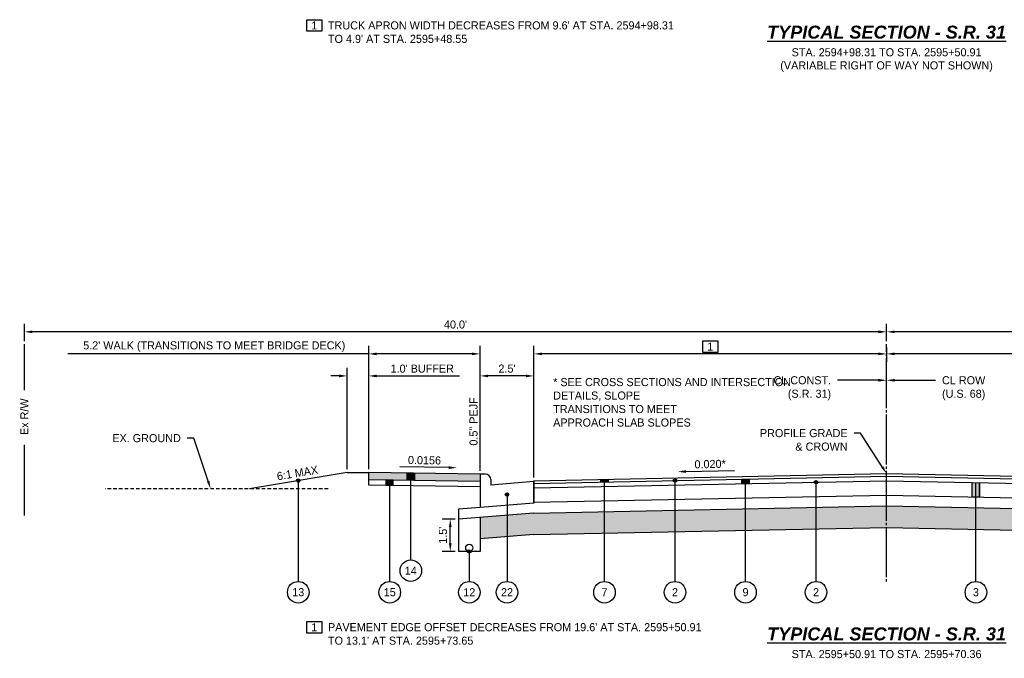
# Model space of a CAD drawing. Header units: feet. Extents: x 904 to 1979, y -2403 to -1843.
# Tile 15 of 34: x 1842 to 1888, y -2120 to -2090. Entities that reach past the tile are written whole.
import ezdxf
from ezdxf import colors
from ezdxf.entities.mleader import LeaderData, LeaderLine
from ezdxf.math import Vec2, Vec3

# ---------------------------------------------------------------- set-up
doc = ezdxf.new("R2010")
doc.units = ezdxf.units.FT
doc.header["$MEASUREMENT"] = 0
doc.linetypes.add('cl', pattern=[5, 0.09375, -0.09375, 4.625, -0.09375, 0.09375])
doc.linetypes.add('OhDOT_USTN3', pattern=[0.22, 0.165, -0.055])
for name, color, linetype in [('GE_P_CL', 180, 'cl'), ('PV_X_EOP', 27, 'OhDOT_USTN3'), ('RD_P_Text', 1, 'Continuous'), ('RW_X_Fee_RW', 50, 'rowex'), ('SC_Shading1', 247, 'Continuous'), ('SC_Shading2', 255, 'Continuous')]:
    doc.layers.add(name, color=color, linetype=linetype)
doc.styles.add('Slanted-Normal', font='font31.shx', dxfattribs={"height": 0.1})
doc.styles.get("Standard").update_dxf_attribs({"font": 'font31.shx'})
doc.styles.add('Straight-Normal', font='font30.shx', dxfattribs={"height": 0.1})
doc.linetypes.add('rowex', pattern='A,0.75,-0.05,["Ex R/W",Straight-Normal,S=1,R=0,X=0,Y=-0.06],-0.7,0.75,-0.3,0.75,-0.3,0.75,-0.3,0.75,-0.3', length=5.7)
doc.dimstyles.new('COEC', dxfattribs={"dimscale": 13.9, "dimtxt": 0.18, "dimasz": 0.18, "dimexe": 0.18, "dimexo": 0.0625, "dimgap": 0.09, "dimtad": 1, "dimzin": 0, "dimdsep": 46, "dimtxsty": 'Standard', "dimcen": 0.09, "dimclrd": 256, "dimclre": 256, "dimclrt": 256, "dimaunit": 1, "dimadec": 4, "dimazin": 0, "dimtfac": 1, "dimtofl": 0, "dimtmove": 0, "dimatfit": 3, "dimfxl": 1, "dimtolj": 1, "dimtzin": 0, "dimlwd": -1, "dimlwe": -1, "dimarcsym": 0})

# ---------------------------------------------------------------- blocks, each defined once
blk = doc.blocks.new('*D1236')
at = {"layer": 'Defpoints', "color": 0, "transparency": 16777216}
for p in [(1862.128, -2113.091), (1862.51, -2113.091), (1862.51, -2114.591)]:
    blk.add_point(p, dxfattribs=at)
at = {"layer": 'RD_P_Text', "transparency": 16777216}
for p, q in [((1862.36, -2113.091), (1861.753, -2113.091)), ((1862.128, -2114.216), (1862.128, -2113.466)), ((1862.36, -2114.591), (1861.753, -2114.591))]:
    blk.add_line(p, q, dxfattribs=at)
for points in [[(1862.066, -2113.466), (1862.191, -2113.466), (1862.128, -2113.091)], [(1862.066, -2114.216), (1862.191, -2114.216), (1862.128, -2114.591)]]:
    blk.add_solid(points, dxfattribs=at)
at = {"layer": 'RD_P_Text', "transparency": 16777216, "insert": (1861.791, -2113.841), "char_height": 0.375, "attachment_point": 5, "rotation": 90}
blk.add_mtext("\\A1;1.5'", dxfattribs=at)
blk = doc.blocks.new('*D1237')
at = {"layer": 'Defpoints', "color": 0, "transparency": 16777216}
for p in [(1858.343, -2106.452), (1857.343, -2110.931), (1858.343, -2110.931)]:
    blk.add_point(p, dxfattribs=at)
at = {"layer": 'RD_P_Text', "transparency": 16777216}
for p, q in [((1857.343, -2110.781), (1857.343, -2106.077)), ((1858.343, -2110.781), (1858.343, -2106.077)), ((1856.968, -2106.452), (1856.593, -2106.452)), ((1858.718, -2106.452), (1862.563, -2106.452))]:
    blk.add_line(p, q, dxfattribs=at)
for points in [[(1856.968, -2106.39), (1856.968, -2106.515), (1857.343, -2106.452)], [(1858.718, -2106.39), (1858.718, -2106.515), (1858.343, -2106.452)]]:
    blk.add_solid(points, dxfattribs=at)
at = {"layer": 'RD_P_Text', "transparency": 16777216, "insert": (1860.828, -2106.115), "char_height": 0.375, "attachment_point": 5}
blk.add_mtext("\\A1;1.0' BUFFER", dxfattribs=at)
blk = doc.blocks.new('*D1238')
at = {"layer": 'Defpoints', "color": 0, "transparency": 16777216}
for p in [(1863.51, -2105.43), (1858.343, -2110.931), (1863.51, -2111.011)]:
    blk.add_point(p, dxfattribs=at)
at = {"layer": 'RD_P_Text', "transparency": 16777216}
for p, q in [((1858.343, -2105.43), (1844.386, -2105.43)), ((1858.343, -2110.781), (1858.343, -2105.055)), ((1863.135, -2105.43), (1858.718, -2105.43)), ((1863.51, -2110.861), (1863.51, -2105.055))]:
    blk.add_line(p, q, dxfattribs=at)
for points in [[(1858.718, -2105.367), (1858.718, -2105.492), (1858.343, -2105.43)], [(1863.135, -2105.367), (1863.135, -2105.492), (1863.51, -2105.43)]]:
    blk.add_solid(points, dxfattribs=at)
at = {"layer": 'RD_P_Text', "transparency": 16777216, "insert": (1851.177, -2105.092), "char_height": 0.375, "attachment_point": 5}
blk.add_mtext("\\A1;5.2' WALK (TRANSITIONS TO MEET BRIDGE DECK)", dxfattribs=at)
blk = doc.blocks.new('*D1239')
at = {"layer": 'Defpoints', "color": 0, "transparency": 16777216}
for p in [(1866.01, -2105.43), (1882.37, -2104.984), (1866.01, -2111.311)]:
    blk.add_point(p, dxfattribs=at)
at = {"layer": 'RD_P_Text', "transparency": 16777216}
for p, q in [((1866.01, -2111.161), (1866.01, -2105.055)), ((1881.995, -2105.43), (1866.385, -2105.43)), ((1882.37, -2105.134), (1882.37, -2105.805))]:
    blk.add_line(p, q, dxfattribs=at)
for points in [[(1866.385, -2105.367), (1866.385, -2105.492), (1866.01, -2105.43)], [(1881.995, -2105.367), (1881.995, -2105.492), (1882.37, -2105.43)]]:
    blk.add_solid(points, dxfattribs=at)
at = {"layer": 'RD_P_Text', "transparency": 16777216, "insert": (1874.19, -2105.092), "char_height": 0.375, "attachment_point": 5}
blk.add_mtext('\\A1;1', dxfattribs=at)
blk = doc.blocks.new('*D1240')
at = {"layer": 'Defpoints', "color": 0, "transparency": 16777216}
for p in [(1882.37, -2104.984), (1882.37, -2105.43), (1898.95, -2111.316)]:
    blk.add_point(p, dxfattribs=at)
at = {"layer": 'RD_P_Text', "transparency": 16777216}
for p, q in [((1882.37, -2105.134), (1882.37, -2105.805)), ((1898.575, -2105.43), (1882.745, -2105.43)), ((1898.95, -2111.166), (1898.95, -2105.055))]:
    blk.add_line(p, q, dxfattribs=at)
for points in [[(1882.745, -2105.367), (1882.745, -2105.492), (1882.37, -2105.43)], [(1898.575, -2105.367), (1898.575, -2105.492), (1898.95, -2105.43)]]:
    blk.add_solid(points, dxfattribs=at)
at = {"layer": 'RD_P_Text', "transparency": 16777216, "insert": (1890.66, -2105.092), "char_height": 0.375, "attachment_point": 5}
blk.add_mtext('\\A1;2', dxfattribs=at)
blk = doc.blocks.new('*D1241')
at = {"layer": 'Defpoints', "color": 0, "transparency": 16777216}
for p in [(1863.51, -2106.452), (1863.51, -2111.011), (1866.01, -2111.311)]:
    blk.add_point(p, dxfattribs=at)
at = {"layer": 'RD_P_Text', "transparency": 16777216}
for p, q in [((1863.51, -2110.861), (1863.51, -2106.077)), ((1866.01, -2111.161), (1866.01, -2106.077)), ((1865.635, -2106.452), (1863.885, -2106.452))]:
    blk.add_line(p, q, dxfattribs=at)
for points in [[(1863.885, -2106.39), (1863.885, -2106.515), (1863.51, -2106.452)], [(1865.635, -2106.39), (1865.635, -2106.515), (1866.01, -2106.452)]]:
    blk.add_solid(points, dxfattribs=at)
at = {"layer": 'RD_P_Text', "transparency": 16777216, "insert": (1864.76, -2106.115), "char_height": 0.375, "attachment_point": 5}
blk.add_mtext("\\A1;2.5'", dxfattribs=at)
blk = doc.blocks.new('*D1242')
at = {"layer": 'Defpoints', "color": 0, "transparency": 16777216}
for p in [(1842.37, -2104.407), (1842.37, -2104.984), (1882.37, -2104.984)]:
    blk.add_point(p, dxfattribs=at)
at = {"layer": 'RD_P_Text', "transparency": 16777216}
for p, q in [((1842.37, -2104.834), (1842.37, -2104.032)), ((1882.37, -2104.834), (1882.37, -2104.032)), ((1881.995, -2104.407), (1842.745, -2104.407))]:
    blk.add_line(p, q, dxfattribs=at)
for points in [[(1842.745, -2104.345), (1842.745, -2104.47), (1842.37, -2104.407)], [(1881.995, -2104.345), (1881.995, -2104.47), (1882.37, -2104.407)]]:
    blk.add_solid(points, dxfattribs=at)
at = {"layer": 'RD_P_Text', "transparency": 16777216, "insert": (1862.37, -2104.07), "char_height": 0.375, "attachment_point": 5}
blk.add_mtext("\\A1;40.0'", dxfattribs=at)
blk = doc.blocks.new('*D1243')
at = {"layer": 'Defpoints', "color": 0, "transparency": 16777216}
for p in [(1882.37, -2104.407), (1882.37, -2104.984), (1922.37, -2104.984)]:
    blk.add_point(p, dxfattribs=at)
at = {"layer": 'RD_P_Text', "transparency": 16777216}
for p, q in [((1882.37, -2104.834), (1882.37, -2104.032)), ((1922.37, -2104.834), (1922.37, -2104.032)), ((1921.995, -2104.407), (1882.745, -2104.407))]:
    blk.add_line(p, q, dxfattribs=at)
for points in [[(1882.745, -2104.345), (1882.745, -2104.47), (1882.37, -2104.407)], [(1921.995, -2104.345), (1921.995, -2104.47), (1922.37, -2104.407)]]:
    blk.add_solid(points, dxfattribs=at)
at = {"layer": 'RD_P_Text', "transparency": 16777216, "insert": (1902.37, -2104.07), "char_height": 0.375, "attachment_point": 5}
blk.add_mtext("\\A1;40.0'", dxfattribs=at)

msp = doc.modelspace()

# ---------------------------------------------------------------- hatches: boundary and pattern name
at = {"layer": 'RD_P_Text'}
h = msp.add_hatch(color=256, dxfattribs=at)
h.dxf.hatch_style = 1
edge = h.paths.add_edge_path()
edge.add_arc((1855.075, -2111.309), 0.08, 0, 360)
h = msp.add_hatch(color=256, dxfattribs=at)
h.dxf.hatch_style = 1
h.paths.add_polyline_path([(1859.486, -2111.282), (1859.153, -2111.276), (1859.153, -2111.526), (1859.486, -2111.532)])
h = msp.add_hatch(color=256, dxfattribs=at)
h.dxf.hatch_style = 1
h.paths.add_polyline_path([(1860.13, -2110.959), (1860.463, -2110.964), (1860.463, -2111.297), (1860.13, -2111.292)])
h = msp.add_hatch(color=256, dxfattribs=at)
h.dxf.hatch_style = 1
h.paths.add_polyline_path([(1869.115, -2111.249), (1869.448, -2111.243), (1869.448, -2111.368), (1869.115, -2111.374)])
h = msp.add_hatch(color=256, dxfattribs=at)
h.dxf.hatch_style = 1
edge = h.paths.add_edge_path()
edge.add_arc((1872.554, -2111.306), 0.08, 0, 360)
h = msp.add_hatch(color=256, dxfattribs=at)
h.dxf.hatch_style = 1
h.paths.add_polyline_path([(1875.659, -2111.243), (1875.992, -2111.237), (1875.992, -2111.445), (1875.659, -2111.452)])
h = msp.add_hatch(color=256, dxfattribs=at)
h.dxf.hatch_style = 1
edge = h.paths.add_edge_path()
edge.add_arc((1879.098, -2111.383), 0.08, 0, 360)
h = msp.add_hatch(color=256, dxfattribs=at)
h.dxf.hatch_style = 1
h.paths.add_polyline_path([(1886.348, -2111.397), (1886.681, -2111.404), (1886.681, -2112.07), (1886.348, -2112.063)])
h = msp.add_hatch(color=256, dxfattribs=at)
h.dxf.hatch_style = 1
edge = h.paths.add_edge_path()
edge.add_arc((1864.76, -2111.951), 0.08, 0, 360)
h = msp.add_hatch(color=256, dxfattribs=at)
h.dxf.hatch_style = 1
edge = h.paths.add_edge_path()
edge.add_arc((1863.01, -2114.591), 0.08, 0, 360)
at = {"layer": 'SC_Shading1'}
h = msp.add_hatch(dxfattribs=at)
h.set_pattern_fill('WICKER', color=256, scale=1.5)
h.set_pattern_definition([(0, (-20.1094, -80.9258), (0, 1.5), [0.439335, -0.257355, 0.621315, -0.18198]), (0, (-20.1094, -81.1078), (0, 1.5), [0.621315, -0.257355, 0.439335, -0.18198]), (0, (-19.6701, -80.0471), (0, 1.5), [0.621315, -0.257355, 0.439335, -0.18198]), (0, (-19.6701, -79.8651), (0, 1.5), [0.439335, -0.257355, 0.621315, -0.18198]), (90, (-19.8521, -80.9258), (-1.5, 9e-17), [0.439335, -0.257355, 0.621315, -0.18198]), (90, (-19.6701, -80.9258), (-1.5, 9e-17), [0.621315, -0.257355, 0.439335, -0.18198]), (90, (-18.7914, -80.6684), (-1.5, 9e-17), [0.621315, -0.18198, 0.439335, -0.257355]), (90, (-18.6094, -80.4864), (-1.5, 9e-17), [0.439335, -0.18198, 0.621315, -0.257355]), (135, (-19.3594, -81.2364), (-1.4999962, -1.4999962), [0.439335, -0.257355, 0.36396, -0.257355, 0.621315, -0.18198]), (135, (-19.2308, -81.1078), (-1.4999962, -1.4999962), [0.621315, -0.257355, 0.36396, -0.257355, 0.439335, -0.18198]), (135, (-18.352, -80.7438), (-1.4999962, -1.4999962), [0.36396, -0.257355, 0.621315, -0.18198, 0.439335, -0.257355]), (135, (-18.352, -80.4864), (-1.4999962, -1.4999962), [0.36396, -0.257355, 0.439335, -0.18198, 0.621315, -0.257355]), (45, (-19.2308, -81.3651), (-1.4999962, 1.4999962), [0.36396, -0.257355, 0.439335, -0.18198, 0.621315, -0.257355]), (45, (-19.4881, -81.3651), (-1.4999962, 1.4999962), [0.36396, -0.257355, 0.621315, -0.18198, 0.439335, -0.257355]), (45, (-20.2914, -80.9258), (-1.4999962, 1.4999962), [0.439335, -0.18198, 0.621315, -0.257355, 0.36396, -0.257355]), (45, (-20.5488, -80.9258), (-1.4999962, 1.4999962), [0.621315, -0.18198, 0.439335, -0.257355, 0.36396, -0.257355])])
h.paths.add_polyline_path([(1866.01, -2113.811), (1882.37, -2113.484), (1898.95, -2113.815), (1901.45, -2114.015), (1901.45, -2113.015), (1898.95, -2112.815), (1882.37, -2112.484), (1866.01, -2112.811), (1863.51, -2113.011), (1863.51, -2114.011)])
at = {"layer": 'SC_Shading2'}
h = msp.add_hatch(color=256, dxfattribs=at)
h.dxf.hatch_style = 1
h.paths.add_polyline_path([(1858.343, -2111.264), (1863.51, -2111.344), (1863.51, -2111.011), (1858.343, -2110.931)])

# ---------------------------------------------------------------- linework, layer by layer
at = {"layer": 'GE_P_CL', "ltscale": 0.5, "flags": 128}
msp.add_lwpolyline([(1882.37, -2115.984), (1882.37, -2104.984)], dxfattribs=at)
at = {"layer": 'PV_X_EOP', "flags": 128}
msp.add_lwpolyline([(1856.462, -2111.687), (1846.114, -2111.687)], dxfattribs=at)
at = {"layer": 'RD_P_Text'}
for points in [[(1855.47, -2089.931), (1856.17, -2089.931), (1856.17, -2090.465), (1855.47, -2090.465)], [(1873.84, -2104.826), (1874.54, -2104.826), (1874.54, -2105.359), (1873.84, -2105.359)], [(1855.47, -2117.841), (1856.17, -2117.841), (1856.17, -2118.375), (1855.47, -2118.375)]]:
    msp.add_lwpolyline(points, close=True, dxfattribs=at)
at = {"layer": 'RD_P_Text', "linetype": 'ByBlock', "lineweight": -2}
for points in [[(1862.058, -2110.705), (1859.795, -2110.669)], [(1873.058, -2110.886), (1875.322, -2110.841)]]:
    msp.add_lwpolyline(points, dxfattribs=at)
at = {"layer": 'RD_P_Text', "flags": 128}
for points in [[(1857.343, -2110.931), (1852.807, -2111.687)], [(1855.075, -2111.309), (1855.075, -2115.984)], [(1857.343, -2110.931), (1858.343, -2110.931)], [(1858.343, -2111.514), (1858.343, -2110.931)], [(1863.51, -2111.011), (1858.343, -2110.931)], [(1863.51, -2111.344), (1858.343, -2111.264)], [(1859.153, -2111.526), (1859.153, -2111.276)], [(1859.486, -2111.282), (1859.153, -2111.276), (1859.153, -2111.526), (1859.486, -2111.532), (1859.486, -2111.282)], [(1859.32, -2115.984), (1859.32, -2111.279)], [(1859.486, -2111.532), (1859.486, -2111.282)], [(1860.13, -2111.292), (1860.13, -2110.959)], [(1860.13, -2110.959), (1860.463, -2110.964), (1860.463, -2111.297), (1860.13, -2111.292), (1860.13, -2110.959)], [(1860.296, -2114.984), (1860.296, -2110.961)], [(1860.463, -2111.297), (1860.463, -2110.964)], [(1863.51, -2111.011), (1863.51, -2112.551)], [(1863.76, -2111.011), (1863.51, -2111.011)], [(1864.01, -2111.261), (1864.01, -2111.511)], [(1866.01, -2111.351), (1864.01, -2111.511)], [(1866.01, -2111.351), (1866.01, -2112.351)], [(1869.115, -2111.249), (1869.448, -2111.243), (1869.448, -2111.368), (1869.115, -2111.374), (1869.115, -2111.249)], [(1875.659, -2111.243), (1875.992, -2111.237), (1875.992, -2111.445), (1875.659, -2111.452), (1875.659, -2111.243)], [(1863.51, -2111.594), (1858.343, -2111.514)], [(1886.348, -2111.397), (1886.681, -2111.404), (1886.681, -2112.07), (1886.348, -2112.063), (1886.348, -2111.397)], [(1864.76, -2111.951), (1864.76, -2115.984)], [(1863.51, -2112.551), (1862.51, -2112.631)], [(1862.51, -2112.631), (1862.51, -2113.091)], [(1866.01, -2112.351), (1863.51, -2112.551)], [(1866.01, -2112.811), (1862.51, -2113.091)], [(1862.51, -2113.091), (1862.51, -2114.591)], [(1863.51, -2113.011), (1863.51, -2114.591)], [(1866.01, -2113.811), (1863.51, -2114.011)], [(1863.51, -2114.591), (1862.51, -2114.591)], [(1863.01, -2114.591), (1863.01, -2115.984)]]:
    msp.add_lwpolyline(points, dxfattribs=at)
at = {"layer": 'RD_P_Text', "ltscale": 0.5, "flags": 128}
for points in [[(1866.01, -2111.311), (1882.37, -2110.984)], [(1866.01, -2111.436), (1882.37, -2111.109)], [(1866.01, -2112.351), (1866.01, -2111.311)], [(1866.01, -2111.645), (1882.37, -2111.318)], [(1869.115, -2111.374), (1869.115, -2111.249)], [(1869.282, -2115.984), (1869.282, -2111.246)], [(1869.448, -2111.368), (1869.448, -2111.243)], [(1872.554, -2115.984), (1872.554, -2111.306)], [(1875.659, -2111.452), (1875.659, -2111.243)], [(1875.826, -2115.984), (1875.826, -2111.24)], [(1875.992, -2111.445), (1875.992, -2111.237)], [(1882.37, -2110.984), (1898.95, -2111.316)], [(1882.37, -2111.109), (1898.95, -2111.441)], [(1882.37, -2111.318), (1898.95, -2111.649)], [(1879.098, -2115.984), (1879.098, -2111.383)], [(1886.348, -2112.063), (1886.348, -2111.397)], [(1886.515, -2115.984), (1886.515, -2111.4)], [(1886.681, -2112.07), (1886.681, -2111.404)], [(1866.01, -2112.311), (1882.37, -2111.984)], [(1882.37, -2111.984), (1898.95, -2112.315)], [(1866.01, -2112.811), (1882.37, -2112.484)], [(1882.37, -2112.484), (1898.95, -2112.815)], [(1866.01, -2113.811), (1882.37, -2113.484)], [(1882.37, -2113.484), (1898.95, -2113.815)]]:
    msp.add_lwpolyline(points, dxfattribs=at)
at = {"layer": 'RD_P_Text'}
for centre, radius in [((1855.075, -2111.309), 0.08), ((1872.554, -2111.306), 0.08), ((1879.098, -2111.383), 0.08), ((1864.76, -2111.951), 0.08), ((1863.01, -2114.425), 0.166), ((1863.01, -2114.591), 0.08), ((1860.296, -2115.484), 0.5), ((1855.075, -2116.484), 0.5), ((1859.32, -2116.484), 0.5), ((1863.01, -2116.484), 0.5), ((1864.76, -2116.484), 0.5), ((1869.282, -2116.484), 0.5), ((1872.554, -2116.484), 0.5), ((1875.826, -2116.484), 0.5), ((1879.098, -2116.484), 0.5), ((1886.515, -2116.484), 0.5)]:
    msp.add_circle(centre, radius, dxfattribs=at)
msp.add_arc((1863.76, -2111.261), 0.25, 0, 90, dxfattribs=at)
for points in [[(1862.057, -2110.767), (1862.433, -2110.71), (1862.059, -2110.642)], [(1873.059, -2110.949), (1872.683, -2110.894), (1873.057, -2110.824)]]:
    msp.add_solid(points, dxfattribs=at)
at = {"layer": 'RW_X_Fee_RW', "linetype": 'Continuous', "ltscale": 0.5, "flags": 128}
for points in [[(1842.37, -2107.12), (1842.37, -2104.984)], [(1842.37, -2112.929), (1842.37, -2109.653)]]:
    msp.add_lwpolyline(points, dxfattribs=at)

# ---------------------------------------------------------------- texts
at = {"layer": 'RD_P_Text'}
for s, width, heights, insert, char_height, attachment_point in [('\\pxt43;1', 34.83485, [0], (1855.82, -2090.198), 0.375, 5), ("TRUCK APRON WIDTH DECREASES FROM 9.6' AT STA. 2594+98.31\\PTO 4.9' AT STA. 2595+48.55", 21.75627, [9.075], (1856.454, -2090.007), 0.375, 1), ('{\\fArial|b1|i1|c0|p34;\\LTYPICAL SECTION - S.R. 31}', 34.83485, [0], (1882.37, -2090.512), 0.6, 5), ('STA. 2594+98.31 TO STA. 2595+50.91', 34.83485, [0.375], (1882.37, -2091.444), 0.375, 5), ('(VARIABLE RIGHT OF WAY NOT SHOWN)', 34.83485, [0], (1882.37, -2092.107), 0.375, 5), ('* SEE CROSS SECTIONS AND INTERSECTION DETAILS, SLOPE\\PTRANSITIONS TO MEET\\PAPPROACH SLAB SLOPES', 11.61282, [9.075], (1866.902, -2106.55), 0.375, 1), ('\\pxt43;14', 34.83485, [0], (1860.296, -2115.484), 0.375, 5), ('\\pxt43;13', 34.83485, [0], (1855.075, -2116.484), 0.375, 5), ('\\pxt43;15', 34.83485, [0], (1859.32, -2116.484), 0.375, 5), ('\\pxt43;12', 34.83485, [0], (1863.01, -2116.484), 0.375, 5), ('\\pxt43;22', 34.83485, [0], (1864.76, -2116.484), 0.375, 5), ('\\pxt43;7', 34.83485, [0], (1869.282, -2116.484), 0.375, 5), ('2', 34.83485, [0], (1872.554, -2116.484), 0.375, 5), ('9', 34.83485, [0], (1875.826, -2116.484), 0.375, 5), ('2', 34.83485, [0], (1879.098, -2116.484), 0.375, 5), ('3', 34.83485, [0], (1886.515, -2116.484), 0.375, 5), ('\\pxt43;1', 34.83485, [0], (1855.82, -2118.108), 0.375, 5), ("PAVEMENT EDGE OFFSET DECREASES FROM 19.6' AT STA. 2595+50.91\\PTO 13.1' AT STA. 2595+73.65", 21.75627, [9.075], (1856.454, -2117.917), 0.375, 1), ('{\\fArial|b1|i1|c0|p34;\\LTYPICAL SECTION - S.R. 31}', 34.83485, [0], (1882.37, -2118.422), 0.6, 5), ('STA. 2595+50.91 TO STA. 2595+70.36', 34.83485, [0.375], (1882.37, -2119.354), 0.375, 5)]:
    msp.add_mtext_dynamic_manual_height_columns(s, width=width, gutter_width=10, heights=heights, dxfattribs=dict(at, insert=insert, char_height=char_height, attachment_point=attachment_point))
at = {"layer": 'RD_P_Text', "char_height": 0.375, "attachment_point": 5}
for s, width, insert, rotation in [('0.5" PEJF', 34.83485, (1863.207, -2108.564), 90), ('0.0156', 2.91398, (1860.932, -2110.364), 359.1063), ('0.020*', 2.91398, (1874.183, -2110.541), 1.1458), ('6:1 MAX', 7.77982, (1855.036, -2110.957), 9.4623)]:
    msp.add_mtext_dynamic_manual_height_columns(s, width=width, gutter_width=10, heights=[0], dxfattribs=dict(at, insert=insert, rotation=rotation))
at = {"layer": 'RW_X_Fee_RW', "insert": (1842.37, -2108.344), "char_height": 0.375, "attachment_point": 5, "rotation": 90}
msp.add_mtext_dynamic_manual_height_columns('Ex R/W', width=34.83485, gutter_width=10, heights=[0.375], dxfattribs=at)

# ---------------------------------------------------------------- dimensions: what is measured, and where the dimension line sits
at = {"layer": 'RD_P_Text'}
for base, p1, p2, text, picture, middle in [((1863.51, -2105.43), (1858.343, -2110.931), (1863.51, -2111.011), "5.2' WALK (TRANSITIONS TO MEET BRIDGE DECK)", '*D1238', (1851.177, -2105.43)), ((1858.343, -2106.452), (1857.343, -2110.931), (1858.343, -2110.931), "1.0' BUFFER", '*D1237', (1860.828, -2106.452))]:
    dim = msp.add_linear_dim(base=base, p1=p1, p2=p2, angle=180, text=text, dimstyle='COEC', override={"dimscale": 3, "dimtxt": 0.125, "dimasz": 0.125, "dimexe": 0.125, "dimexo": 0.05, "dimgap": 0.05}, dxfattribs=at)
    dim.commit()
    dim.dimension.update_dxf_attribs({"geometry": picture, "text_midpoint": middle, "dimtype": 160})
for base, p1, p2, text, picture, middle in [((1842.37, -2104.407), (1882.37, -2104.984), (1842.37, -2104.984), "40.0'", '*D1242', (1862.37, -2104.07)), ((1882.37, -2104.407), (1922.37, -2104.984), (1882.37, -2104.984), "40.0'", '*D1243', (1902.37, -2104.07)), ((1866.01, -2105.43), (1882.37, -2104.984), (1866.01, -2111.311), '1', '*D1239', (1874.19, -2105.092)), ((1882.37, -2105.43), (1898.95, -2111.316), (1882.37, -2104.984), '2', '*D1240', (1890.66, -2105.092)), ((1863.51, -2106.452), (1866.01, -2111.311), (1863.51, -2111.011), "2.5'", '*D1241', (1864.76, -2106.115))]:
    dim = msp.add_linear_dim(base=base, p1=p1, p2=p2, text=text, dimstyle='COEC', override={"dimscale": 3, "dimtxt": 0.125, "dimasz": 0.125, "dimexe": 0.125, "dimexo": 0.05, "dimgap": 0.05}, dxfattribs=at)
    dim.commit()
    dim.dimension.update_dxf_attribs({"geometry": picture, "text_midpoint": middle})
dim = msp.add_linear_dim(base=(1862.128, -2113.091), p1=(1862.51, -2114.591), p2=(1862.51, -2113.091), angle=90, text="1.5'", dimstyle='COEC', override={"dimscale": 3, "dimtxt": 0.125, "dimasz": 0.125, "dimexe": 0.125, "dimexo": 0.05, "dimgap": 0.05}, dxfattribs=at)
dim.commit()
dim.dimension.update_dxf_attribs({"geometry": '*D1236', "text_midpoint": (1861.791, -2113.841)})

# ---------------------------------------------------------------- leaders
ml = msp.add_multileader_mtext('Standard', dxfattribs=at)
ml.set_content('CL CONST.\\P(S.R. 31)', color=256, style='Slanted-Normal')
ml.set_leader_properties()
ml.build(insert=Vec2(0, 0))
ml.multileader.update_dxf_attribs({"dogleg_length": 0.1, "arrow_head_size": 0.375, "scale": 3})
ctx = ml.context
ctx.base_point, ctx.scale, ctx.char_height, ctx.arrow_head_size, ctx.landing_gap_size, ctx.plane_origin = Vec3(1876.658, -2106.654), 3, 0.375, 0.375, 0.3, Vec3(1882.37, -2106.654)
ctx.text_align_type = 2
notes = []
notes.append((ctx, [(0, (1, 1, 0), (1880.397, -2106.654), (-1, 0), 0.3, [(0, [(1882.37, -2106.654)], 0, [])])]))
ctx.mtext.insert, ctx.mtext.alignment, ctx.mtext.flow_direction = Vec3(1879.797, -2106.466), 3, 5
ml = msp.add_multileader_mtext('Standard', dxfattribs=at)
ml.set_content('CL ROW\\P(U.S. 68)', color=256, style='Slanted-Normal')
ml.set_leader_properties()
ml.build(insert=Vec2(0, 0))
ml.multileader.update_dxf_attribs({"dogleg_length": 0.1, "arrow_head_size": 0.375, "scale": 3})
ctx = ml.context
ctx.base_point, ctx.scale, ctx.char_height, ctx.arrow_head_size, ctx.landing_gap_size, ctx.plane_origin = Vec3(1884.643, -2106.654), 3, 0.375, 0.375, 0.3, Vec3(1882.37, -2106.654)
notes.append((ctx, [(0, (1, 1, 0), (1884.343, -2106.654), (1, 0), 0.3, [(0, [(1882.37, -2106.654)], 0, [])])]))
ctx.mtext.insert, ctx.mtext.flow_direction = Vec3(1884.943, -2106.466), 5
ml = msp.add_multileader_mtext('Standard', dxfattribs=at)
ml.set_content('PROFILE GRADE\\P& CROWN', color=256, style='Slanted-Normal')
ml.set_leader_properties()
ml.build(insert=Vec2(0, 0))
ml.multileader.update_dxf_attribs({"dogleg_length": 0.1, "arrow_head_size": 0.375, "scale": 3})
ctx = ml.context
ctx.base_point, ctx.scale, ctx.char_height, ctx.arrow_head_size, ctx.landing_gap_size, ctx.plane_origin = Vec3(1876.03, -2109.104), 3, 0.375, 0.375, 0.3, Vec3(1882.37, -2108.782)
ctx.text_align_type = 2
notes.append((ctx, [(0, (1, 1, 0), (1881.162, -2109.104), (-1, 0), 0.3, [(0, [(1882.37, -2110.984)], 0, [])])]))
ctx.mtext.insert, ctx.mtext.alignment, ctx.mtext.flow_direction = Vec3(1880.562, -2108.917), 3, 5
ml = msp.add_multileader_mtext('Standard', dxfattribs=at)
ml.set_content('EX. GROUND', color=256, style='Slanted-Normal')
ml.set_leader_properties()
ml.build(insert=Vec2(0, 0))
ml.multileader.update_dxf_attribs({"dogleg_length": 0.1, "arrow_head_size": 0.375, "scale": 3})
ctx = ml.context
ctx.base_point, ctx.scale, ctx.char_height, ctx.arrow_head_size, ctx.landing_gap_size, ctx.plane_origin = Vec3(1846.084, -2109.336), 3, 0.375, 0.375, 0.3, Vec3(1845.985, -2108.611)
ctx.text_align_type = 2
notes.append((ctx, [(0, (1, 1, 0), (1850.225, -2109.336), (-1, 0), 0.3, [(0, [(1851.011, -2111.687)], 0, [])])]))
ctx.mtext.insert, ctx.mtext.alignment, ctx.mtext.flow_direction = Vec3(1849.625, -2109.149), 3, 5
for ctx, leaders in notes:
    for number, flags, end, landing, length, lines in leaders:
        leader = LeaderData()
        leader.index, (leader.has_last_leader_line, leader.has_dogleg_vector, leader.attachment_direction) = number, flags
        leader.last_leader_point, leader.dogleg_vector, leader.dogleg_length = Vec3(end), Vec3(landing), length
        for number, points, colour, breaks in lines:
            line = LeaderLine()
            line.index, line.vertices, line.color, line.breaks = number, Vec3.list(points), colors.encode_raw_color(colour), breaks
            leader.lines.append(line)
        ctx.leaders.append(leader)

doc.saveas('drawing.dxf')
